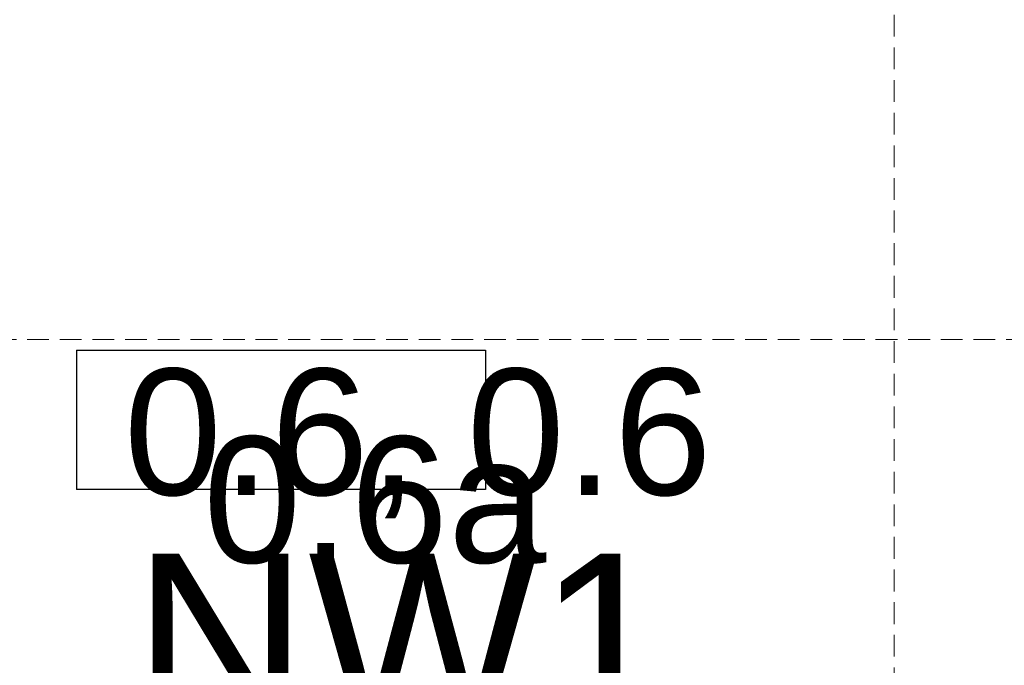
# Model space of a CAD drawing. Header units: millimetres. Extents: x 42175 to 97175, y 10092 to 468192.
# Tile 165 of 235: x 77380 to 79643, y 22130 to 23614. Entities that reach past the tile are written whole.
import ezdxf

# ---------------------------------------------------------------- set-up
doc = ezdxf.new("R2010")
doc.units = ezdxf.units.MM
doc.linetypes.add('DASHED', pattern=[0.75, 0.5, -0.25])
doc.layers.add('#klimartzacja', color=8, linetype='Continuous')
doc.layers.add('Konstrukcja - Siatka mod', color=8, linetype='Continuous')
doc.styles.add('STYL_AUTOMATYCZNY_1', font='ARIALN.TTF')

msp = doc.modelspace()

# ---------------------------------------------------------------- linework, layer by layer
at = {"layer": '#klimartzacja', "color": 8, "linetype": 'Continuous', "lineweight": 25, "ltscale": 100}
for p, q in [((77510.9, 22854), (78450.9, 22854)), ((77510.9, 22854), (77510.9, 22534)), ((78450.9, 22854), (78450.9, 22534)), ((78450.9, 22534), (77510.9, 22534))]:
    msp.add_line(p, q, dxfattribs=at)
at = {"layer": 'Konstrukcja - Siatka mod', "color": 8, "linetype": 'DASHED', "lineweight": 13, "ltscale": 100}
for p, q in [((79390, 16600), (79390, 33564.8)), ((53022.5, 22878.9), (82467, 22878.9))]:
    msp.add_line(p, q, dxfattribs=at)

# ---------------------------------------------------------------- texts
at = {"layer": '#klimartzacja', "color": 8, "linetype": 'Continuous', "lineweight": 35, "char_height": 290, "attachment_point": 7, "style": 'STYL_AUTOMATYCZNY_1'}
for s, insert in [('\\A1;{\\pql;\\fArial|b0|i0|c238|p0;\\W1.000000;0.6, 0.6}', (77619.6, 22467.7)), ('\\A1;{\\pql;\\fArial|b0|i0|c238|p0;\\W1.000000;0.6a}', (77802, 22361.8))]:
    msp.add_mtext(s, dxfattribs=dict(at, insert=insert))
at = {"color": 8, "linetype": 'Continuous', "lineweight": 35, "insert": (77639.9, 22386.9), "char_height": 400, "attachment_point": 1, "style": 'STYL_AUTOMATYCZNY_1'}
msp.add_mtext('\\A1;{\\pql;\\fArial|b0|i0|c238|p0;\\W1.000000;NW1}', dxfattribs=at)

doc.saveas('drawing.dxf')
